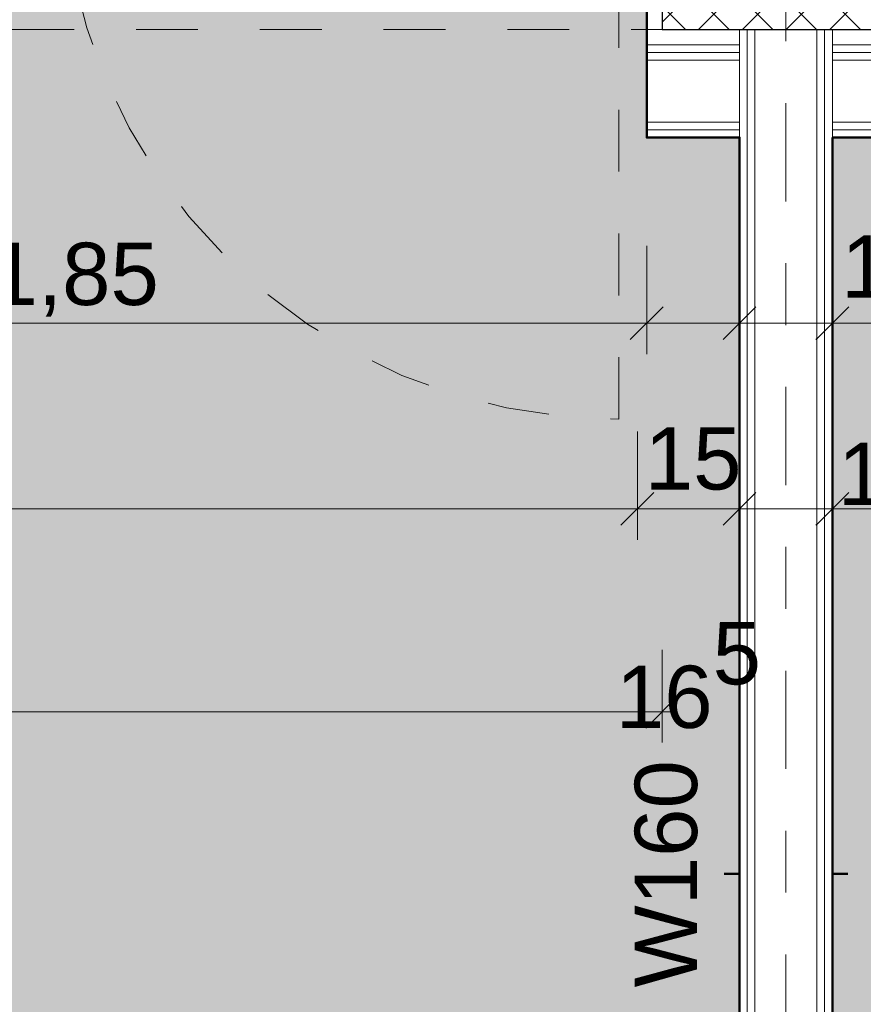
# Model space of a CAD drawing. Header units: metres. Extents: x -180 to 4, y -50 to 6.
# Tile 194 of 256: x -92.41 to -91.05, y -24.72 to -23.13. Entities that reach past the tile are written whole.
import ezdxf

# ---------------------------------------------------------------- set-up
doc = ezdxf.new("R2010")
doc.units = ezdxf.units.M
doc.header["$LTSCALE"] = 0.05
doc.header["$PDMODE"] = 1
doc.header["$PDSIZE"] = -2
for name, pattern in [('Linienart-1', [2.116328, 1.058164, -1.058164]), ('Linienart-20', [2.116531, 1.058062, -1.058469]), ('Linienart-53', [5.291531, 3.175, -1.058062, 0.352704, -0.705764])]:
    doc.linetypes.add(name, pattern=pattern)
doc.layers.get('0').update_dxf_attribs({"lineweight": 25})
for name, color, linetype, lineweight, true_color in [('00 -Bauelemente -Dämmung innen', 7, 'Continuous', 9, 0xff7fe6), ('00 -Bauelemente -Gipskarton', 7, 'Continuous', 9, 0xff7fe6), ('30 -33 Aussenwände- 3 Aussenstützen', 7, 'Continuous', 50, 0x0000dd), ('30 -34 Innenwände- 2 nichttragend', 7, 'Continuous', 18, 0xff7fe6), ('30 -34 Innenwände- 4 Türen_Fenster', 7, 'Continuous', 15, 0x9955ff), ('30 -35 Decken- 1 Konstruktion-Träger- Stahlbeton', 7, 'Continuous', 13, 0x33aa00), ('70 -75 Raumstempel- 1 Raumstempel', 1, 'Continuous', 50, 0xff0000), ('70 -76 Bemaßung- 2 Allgemein', 7, 'Continuous', 5, 0x6666cc)]:
    doc.layers.add(name, color=color, linetype=linetype, lineweight=lineweight, true_color=true_color)
for name, color, linetype, lineweight in [('70 -71 Achsen- 1 Gebäudeachsen', 7, 'Linienart-53', 18), ('70 -75 Raumstempel- 3 Wandstempel', 7, 'Continuous', 50), ('Keine', 7, 'Continuous', 9)]:
    doc.layers.add(name, color=color, linetype=linetype, lineweight=lineweight)
doc.styles.add('Arial', font='arial.ttf')
doc.dimstyles.new('k+k 1_50', dxfattribs={"dimtxt": 0.100689, "dimasz": 0.05302, "dimexe": 0.05, "dimexo": 0.15, "dimgap": 0.01, "dimtad": 1, "dimdec": 3, "dimtxsty": 'Arial', "dimblk": 'VW_SLASH', "dimblk1": 'VW_SLASH', "dimblk2": 'VW_SLASH', "dimcen": 0, "dimdle": 0.05, "dimadec": 3, "dimazin": 0, "dimtfac": 0.75, "dimtdec": 3, "dimtix": 1, "dimtmove": 0, "dimatfit": 0, "dimldrblk": 'VW_SLASH-1', "dimfxl": 0.125, "dimfxlon": 1, "dimfrac": 2, "dimtolj": 1, "dimarcsym": 0})
doc.dimstyles.new('k+k_klein', dxfattribs={"dimtxt": 0.100689, "dimasz": 0.05302, "dimexe": 0.05, "dimexo": 0.15, "dimgap": 0.005, "dimtad": 1, "dimdec": 3, "dimtxsty": 'Arial', "dimblk": 'VW_SLASH-2', "dimblk1": 'VW_SLASH-2', "dimblk2": 'VW_SLASH-2', "dimcen": 0, "dimdle": 0.025, "dimadec": 3, "dimazin": 0, "dimtfac": 0.75, "dimtdec": 3, "dimtix": 1, "dimtmove": 0, "dimatfit": 0, "dimldrblk": 'VW_FILLEDARROW', "dimfxl": 0.1, "dimfxlon": 1, "dimfrac": 2, "dimtolj": 1, "dimarcsym": 0})

# ---------------------------------------------------------------- blocks, each defined once
blk = doc.blocks.new('Gruppe-4254')
at = {"layer": '30 -35 Decken- 1 Konstruktion-Träger- Stahlbeton', "color": 7, "linetype": 'Linienart-20', "lineweight": 13, "transparency": 33554687}
blk.add_line((-99.221, -23.147), (-74.871, -23.147), dxfattribs=at)
at = {"layer": '30 -35 Decken- 1 Konstruktion-Träger- Stahlbeton', "color": 0, "flags": 1}
for tag in ['IFC_UUID', 'instanceID']:
    blk.add_attdef(tag, (-99.221, -23.147), '', height=0.00018, dxfattribs=at)
blk = doc.blocks.new('Gruppe-4570')
at = {"layer": '30 -34 Innenwände- 4 Türen_Fenster', "linetype": 'Linienart-1'}
blk.add_arc((-0.78, 0.04), 0.9, 0, 90, dxfattribs=at)
blk = doc.blocks.new('Gruppe-4571')
at = {"layer": '30 -34 Innenwände- 4 Türen_Fenster', "linetype": 'Linienart-1'}
blk.add_line((-0.78, 0.04), (-0.78, 0.94), dxfattribs=at)
blk = doc.blocks.new('Gruppe-4572')
at = {"layer": '30 -34 Innenwände- 4 Türen_Fenster', "color": 7}
for name in ['Gruppe-4570', 'Gruppe-4571']:
    blk.add_blockref(name, (0, 0), dxfattribs=at)
blk = doc.blocks.new('Gruppe-4573')
at = {"layer": '30 -34 Innenwände- 4 Türen_Fenster', "color": 7}
blk.add_blockref('Gruppe-4572', (0, 0), dxfattribs=at)
blk = doc.blocks.new('Tür (2D)-7')
at = {"layer": '30 -34 Innenwände- 4 Türen_Fenster', "color": 7, "transparency": 33554687}
blk.add_blockref('Gruppe-4573', (0, 0), dxfattribs=at)
at = {"layer": '30 -34 Innenwände- 4 Türen_Fenster', "color": 0, "flags": 1}
for tag in ['Detail', 'Gebäudeteil', 'Aufschlag', 'Oberlicht', 'Oberblende', 'Seitenverglasung', 'feuchtr.-geeign.', 'Türblatt_Höhe', 'Türblatt_Breite', 'Türblattdicke', 'Absenkbare_Bodendichtung', 'Antrieb', 'Gewerk', 'Geschoss_Nummer', 'Tür_ID', 'Nummer', 'Typ', 'Rettungsweg', 'Raumnummer', 'Raumname', 'Zarge_Art', 'OTS', 'Türstopper', 'U-Wert', 'g-Wert', 'Rw-Wert', 'IFC_UUID', 'instanceID']:
    blk.add_attdef(tag, (-93.071, -23.777), '', height=0.00018, dxfattribs=at)
blk = doc.blocks.new('Gruppe-6344')
at = {"layer": '70 -75 Raumstempel- 3 Wandstempel'}
blk.add_line((-91.271, -24.512), (-91.071, -24.512), dxfattribs=at)
at = {"layer": '70 -75 Raumstempel- 3 Wandstempel', "insert": (-91.4153, -24.512), "char_height": 0.10069, "attachment_point": 2, "rotation": 90, "line_spacing_factor": 0.96878, "style": 'Arial'}
blk.add_mtext('W160', dxfattribs=at)
blk = doc.blocks.new('Gruppe-6345')
at = {"layer": '70 -75 Raumstempel- 3 Wandstempel', "color": 7, "transparency": 33554687}
blk.add_blockref('Gruppe-6344', (0, 0), dxfattribs=at)
blk = doc.blocks.new('Gruppe-6578')
at = {"color": 255, "lineweight": 5, "transparency": 33554687}
for points in [[(-91.246, -23.172), (-91.246, -23.322), (-91.396, -23.322), (-91.396, -23.172)], [(-91.096, -23.322), (-90.946, -23.322), (-90.946, -23.172), (-91.096, -23.172)]]:
    blk.add_wipeout(points, dxfattribs=at).dxf.layer = '30 -34 Innenwände- 2 nichttragend'
for points in [[(-91.246, -23.322), (-91.246, -23.3095), (-91.396, -23.3095), (-91.396, -23.322)], [(-91.096, -23.322), (-90.946, -23.322), (-90.946, -23.3095), (-91.096, -23.3095)]]:
    blk.add_wipeout(points, dxfattribs=at).dxf.layer = '00 -Bauelemente -Gipskarton'
at = {"layer": '00 -Bauelemente -Gipskarton', "transparency": 33554687}
for p, q in [((-91.246, -23.322), (-91.396, -23.322)), ((-90.946, -23.322), (-91.096, -23.322))]:
    blk.add_line(p, q, dxfattribs=at)
at = {"layer": '30 -34 Innenwände- 2 nichttragend', "transparency": 33554687}
for p, q in [((-91.246, -23.322), (-91.396, -23.322)), ((-90.946, -23.322), (-91.096, -23.322)), ((-90.931, -23.322), (-90.946, -23.322))]:
    blk.add_line(p, q, dxfattribs=at)
at = {"color": 255, "lineweight": 5, "transparency": 33554687}
for points in [[(-91.246, -23.3095), (-91.246, -23.297), (-91.396, -23.297), (-91.396, -23.3095)], [(-91.096, -23.3095), (-90.946, -23.3095), (-90.946, -23.297), (-91.096, -23.297)]]:
    blk.add_wipeout(points, dxfattribs=at).dxf.layer = '00 -Bauelemente -Gipskarton'
at = {"layer": '00 -Bauelemente -Gipskarton', "transparency": 33554687}
for p, q in [((-91.246, -23.3095), (-91.396, -23.3095)), ((-91.246, -23.3095), (-91.396, -23.3095)), ((-90.946, -23.3095), (-91.096, -23.3095)), ((-90.946, -23.3095), (-91.096, -23.3095))]:
    blk.add_line(p, q, dxfattribs=at)
at = {"layer": '30 -34 Innenwände- 2 nichttragend', "transparency": 33554687}
blk.add_line((-90.946, -23.3095), (-90.946, -23.322), dxfattribs=at)
at = {"color": 255, "lineweight": 5, "transparency": 33554687}
for points in [[(-91.246, -23.297), (-91.246, -23.197), (-91.396, -23.197), (-91.396, -23.297)], [(-91.096, -23.297), (-90.946, -23.297), (-90.946, -23.197), (-91.096, -23.197)]]:
    blk.add_wipeout(points, dxfattribs=at).dxf.layer = '00 -Bauelemente -Dämmung innen'
at = {"layer": '00 -Bauelemente -Dämmung innen', "transparency": 33554687}
for p, q in [((-91.246, -23.297), (-91.396, -23.297)), ((-90.946, -23.297), (-91.096, -23.297))]:
    blk.add_line(p, q, dxfattribs=at)
at = {"layer": '00 -Bauelemente -Gipskarton', "transparency": 33554687}
for p, q in [((-91.246, -23.297), (-91.396, -23.297)), ((-90.946, -23.297), (-91.096, -23.297))]:
    blk.add_line(p, q, dxfattribs=at)
at = {"layer": '30 -34 Innenwände- 2 nichttragend', "transparency": 33554687}
blk.add_line((-90.946, -23.297), (-90.946, -23.3095), dxfattribs=at)
at = {"color": 255, "lineweight": 5, "transparency": 33554687}
for points in [[(-91.246, -23.197), (-91.246, -23.1845), (-91.396, -23.1845), (-91.396, -23.197)], [(-91.096, -23.197), (-90.946, -23.197), (-90.946, -23.1845), (-91.096, -23.1845)]]:
    blk.add_wipeout(points, dxfattribs=at).dxf.layer = '00 -Bauelemente -Gipskarton'
at = {"layer": '00 -Bauelemente -Dämmung innen', "transparency": 33554687}
for p, q in [((-91.246, -23.197), (-91.396, -23.197)), ((-90.946, -23.197), (-91.096, -23.197))]:
    blk.add_line(p, q, dxfattribs=at)
at = {"layer": '00 -Bauelemente -Gipskarton', "transparency": 33554687}
for p, q in [((-91.246, -23.197), (-91.396, -23.197)), ((-90.946, -23.197), (-91.096, -23.197))]:
    blk.add_line(p, q, dxfattribs=at)
at = {"layer": '30 -34 Innenwände- 2 nichttragend', "transparency": 33554687}
blk.add_line((-90.946, -23.297), (-90.946, -23.197), dxfattribs=at)
at = {"color": 255, "lineweight": 5, "transparency": 33554687}
for points in [[(-91.246, -23.1845), (-91.246, -23.172), (-91.396, -23.172), (-91.396, -23.1845)], [(-91.096, -23.1845), (-90.946, -23.1845), (-90.946, -23.172), (-91.096, -23.172)]]:
    blk.add_wipeout(points, dxfattribs=at).dxf.layer = '00 -Bauelemente -Gipskarton'
at = {"layer": '00 -Bauelemente -Gipskarton', "transparency": 33554687}
for p, q in [((-91.246, -23.172), (-91.396, -23.172)), ((-90.946, -23.172), (-91.096, -23.172)), ((-91.246, -23.1845), (-91.396, -23.1845)), ((-91.246, -23.1845), (-91.396, -23.1845)), ((-90.946, -23.1845), (-91.096, -23.1845)), ((-90.946, -23.1845), (-91.096, -23.1845))]:
    blk.add_line(p, q, dxfattribs=at)
at = {"layer": '30 -34 Innenwände- 2 nichttragend', "transparency": 33554687}
for p, q in [((-91.246, -23.172), (-91.396, -23.172)), ((-91.246, -23.172), (-91.246, -23.322)), ((-90.946, -23.172), (-91.096, -23.172)), ((-90.946, -23.172), (-90.946, -23.1845)), ((-90.946, -23.1845), (-90.946, -23.197))]:
    blk.add_line(p, q, dxfattribs=at)
blk = doc.blocks.new('Gruppe-6589')
at = {"layer": '30 -33 Aussenwände- 3 Aussenstützen', "linetype": 'Continuous', "lineweight": 9, "transparency": 33554687}
for p, q in [((-91.171, -22.897), (-91.171, -22.997)), ((-91.221, -22.947), (-91.121, -22.947))]:
    blk.add_line(p, q, dxfattribs=at)
blk = doc.blocks.new('Gruppe-6590')
at = {"color": 255, "lineweight": 25, "transparency": 33554687}
blk.add_wipeout([(-90.971, -22.747), (-91.371, -22.747), (-91.371, -23.147), (-90.971, -23.147)], dxfattribs=at).dxf.layer = '30 -33 Aussenwände- 3 Aussenstützen'
at = {"layer": '30 -33 Aussenwände- 3 Aussenstützen', "linetype": 'Continuous', "lineweight": 9, "transparency": 33554687}
h = blk.add_hatch(dxfattribs=at)
h.set_pattern_fill('Beton 1mm SRF', style=0, pattern_type=2)
h.set_pattern_definition([(45, (0, 0), (0.03535534, -0.03535534), []), (-45, (0, 0), (0.03535534, 0.03535534), [])])
h.paths.add_polyline_path([(-90.971, -22.747), (-91.371, -22.747), (-91.371, -23.147), (-90.971, -23.147)])
at = {"layer": '30 -33 Aussenwände- 3 Aussenstützen', "lineweight": 25, "transparency": 33554687, "flags": 128}
blk.add_lwpolyline([(-90.971, -22.747), (-91.371, -22.747), (-91.371, -23.147), (-90.971, -23.147)], close=True, dxfattribs=at)
at = {"layer": '30 -33 Aussenwände- 3 Aussenstützen', "transparency": 33554687}
blk.add_blockref('Gruppe-6589', (0, 0), dxfattribs=at)
blk = doc.blocks.new('Gruppe-6591')
at = {"layer": '30 -33 Aussenwände- 3 Aussenstützen', "color": 7}
blk.add_blockref('Gruppe-6590', (0, 0), dxfattribs=at)
at = {"layer": '30 -33 Aussenwände- 3 Aussenstützen', "color": 0, "flags": 1}
for tag in ['IFC_UUID', 'instanceID']:
    blk.add_attdef(tag, (-91.371, -23.147), '', height=0.00018, dxfattribs=at)
blk = doc.blocks.new('_03-OG3_Tragwerk (2D)')
at = {"layer": '30 -34 Innenwände- 4 Türen_Fenster', "rotation": 180}
blk.add_blockref('Tür (2D)-7', (-92.221, -22.837), dxfattribs=at)
at = {"layer": '30 -35 Decken- 1 Konstruktion-Träger- Stahlbeton'}
blk.add_blockref('Gruppe-4254', (0, 0), dxfattribs=at)
at = {"layer": '70 -75 Raumstempel- 3 Wandstempel'}
blk.add_blockref('Gruppe-6345', (0, 0), dxfattribs=at)
at = {"layer": '30 -34 Innenwände- 2 nichttragend', "color": 7}
blk.add_blockref('Gruppe-6578', (0, 0), dxfattribs=at)
at = {"color": 255, "lineweight": 5, "transparency": 33554687}
blk.add_wipeout([(-91.096, -30.997), (-91.246, -30.997), (-91.246, -23.147), (-91.096, -23.147)], dxfattribs=at).dxf.layer = '30 -34 Innenwände- 2 nichttragend'
blk.add_wipeout([(-91.246, -30.997), (-91.2335, -30.997), (-91.2335, -23.147), (-91.246, -23.147)], dxfattribs=at).dxf.layer = '00 -Bauelemente -Gipskarton'
at = {"layer": '00 -Bauelemente -Gipskarton', "transparency": 33554687}
blk.add_line((-91.246, -30.997), (-91.246, -23.147), dxfattribs=at)
at = {"layer": '30 -34 Innenwände- 2 nichttragend', "transparency": 33554687}
blk.add_line((-91.246, -30.997), (-91.246, -23.147), dxfattribs=at)
at = {"color": 255, "lineweight": 5, "transparency": 33554687}
blk.add_wipeout([(-91.2335, -30.997), (-91.221, -30.997), (-91.221, -23.147), (-91.2335, -23.147)], dxfattribs=at).dxf.layer = '00 -Bauelemente -Gipskarton'
at = {"layer": '00 -Bauelemente -Gipskarton', "transparency": 33554687}
blk.add_line((-91.2335, -30.997), (-91.2335, -23.147), dxfattribs=at)
blk.add_line((-91.2335, -30.997), (-91.2335, -23.147), dxfattribs=at)
at = {"color": 255, "lineweight": 5, "transparency": 33554687}
blk.add_wipeout([(-91.221, -30.997), (-91.121, -30.997), (-91.121, -23.147), (-91.221, -23.147)], dxfattribs=at).dxf.layer = '00 -Bauelemente -Dämmung innen'
at = {"layer": '00 -Bauelemente -Dämmung innen', "transparency": 33554687}
blk.add_line((-91.221, -30.997), (-91.221, -23.147), dxfattribs=at)
at = {"layer": '00 -Bauelemente -Gipskarton', "transparency": 33554687}
blk.add_line((-91.221, -30.997), (-91.221, -23.147), dxfattribs=at)
at = {"color": 255, "lineweight": 5, "transparency": 33554687}
blk.add_wipeout([(-91.121, -30.997), (-91.1085, -30.997), (-91.1085, -23.147), (-91.121, -23.147)], dxfattribs=at).dxf.layer = '00 -Bauelemente -Gipskarton'
at = {"layer": '00 -Bauelemente -Dämmung innen', "transparency": 33554687}
blk.add_line((-91.121, -30.997), (-91.121, -23.147), dxfattribs=at)
at = {"layer": '00 -Bauelemente -Gipskarton', "transparency": 33554687}
blk.add_line((-91.121, -30.997), (-91.121, -23.147), dxfattribs=at)
at = {"color": 255, "lineweight": 5, "transparency": 33554687}
blk.add_wipeout([(-91.1085, -30.997), (-91.096, -30.997), (-91.096, -23.147), (-91.1085, -23.147)], dxfattribs=at).dxf.layer = '00 -Bauelemente -Gipskarton'
at = {"layer": '00 -Bauelemente -Gipskarton', "transparency": 33554687}
for p, q in [((-91.1085, -30.997), (-91.1085, -23.147)), ((-91.1085, -30.997), (-91.1085, -23.147)), ((-91.096, -30.997), (-91.096, -23.147))]:
    blk.add_line(p, q, dxfattribs=at)
at = {"layer": '30 -34 Innenwände- 2 nichttragend', "transparency": 33554687}
blk.add_line((-91.096, -30.997), (-91.096, -23.147), dxfattribs=at)
at = {"layer": '30 -33 Aussenwände- 3 Aussenstützen'}
blk.add_blockref('Gruppe-6591', (0, 0), dxfattribs=at)
blk = doc.blocks.new('_OG3_2D (2D)')
at = {"layer": '70 -75 Raumstempel- 1 Raumstempel', "linetype": 'Continuous', "lineweight": 0, "true_color": 0xff0000}
for points in [[(-91.39599996, -22.91204198), (-91.39599996, -23.32204198), (-91.24599996, -23.32204198), (-91.24599996, -30.99704198), (-99.29599996, -30.99704198), (-99.29599996, -23.32204198), (-94.30099996, -23.32204198), (-94.30099996, -22.91204198)], [(-91.09599996, -23.32204198), (-90.94599996, -23.32204198), (-90.94599996, -22.91204198), (-87.79099996, -22.91204198), (-87.79099996, -23.32204198), (-82.99599996, -23.32204198), (-82.99599996, -30.99704198), (-91.09599996, -30.99704198)]]:
    blk.add_hatch(color=1, dxfattribs=at).paths.add_polyline_path(points)
at = {"layer": '70 -75 Raumstempel- 1 Raumstempel', "flags": 128}
for points in [[(-91.39599996, -22.91204198), (-91.39599996, -23.32204198), (-91.24599996, -23.32204198), (-91.24599996, -30.99704198), (-99.29599996, -30.99704198), (-99.29599996, -23.32204198), (-94.30099996, -23.32204198), (-94.30099996, -22.91204198)], [(-91.09599996, -23.32204198), (-90.94599996, -23.32204198), (-90.94599996, -22.91204198), (-87.79099996, -22.91204198), (-87.79099996, -23.32204198), (-82.99599996, -23.32204198), (-82.99599996, -30.99704198), (-91.09599996, -30.99704198)]]:
    blk.add_lwpolyline(points, close=True, dxfattribs=at)
blk = doc.blocks.new('VW_SLASH')
at = {"color": 0, "linetype": 'ByBlock', "lineweight": -2, "transparency": 16777216}
blk.add_line((0.943, 0), (-1, 0), dxfattribs=at)
at = {"color": 0, "lineweight": 20, "transparency": 16777216, "flags": 128}
blk.add_lwpolyline([(0.5, 0.5), (-0.5, -0.5)], dxfattribs=at)
blk = doc.blocks.new('*D10210')
at = {"layer": '70 -76 Bemaßung- 2 Allgemein', "color": 0, "lineweight": -2}
for p, q in [((-91.096, -23.497), (-91.096, -23.672)), ((-90.946, -23.497), (-90.946, -23.672)), ((-90.999, -23.622), (-91.043, -23.622))]:
    blk.add_line(p, q, dxfattribs=at)
at = {"layer": 'Defpoints', "color": 0}
for p in [(-91.096, -23.322), (-90.946, -23.322), (-91.096, -23.622)]:
    blk.add_point(p, dxfattribs=at)
at = {"layer": '70 -76 Bemaßung- 2 Allgemein', "color": 0, "lineweight": -2, "xscale": 0.05302001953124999, "yscale": 0.05302001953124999, "zscale": 0.05302001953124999, "rotation": 180}
blk.add_blockref('VW_SLASH', (-91.096, -23.622), dxfattribs=at)
at = {"layer": '70 -76 Bemaßung- 2 Allgemein', "color": 0, "lineweight": -2, "xscale": 0.05302001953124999, "yscale": 0.05302001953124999, "zscale": 0.05302001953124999}
blk.add_blockref('VW_SLASH', (-90.946, -23.622), dxfattribs=at)
at = {"layer": '70 -76 Bemaßung- 2 Allgemein', "color": 0, "insert": (-91.0035, -23.5311), "char_height": 0.10069, "attachment_point": 5, "style": 'Arial'}
blk.add_mtext('\\A1;15', dxfattribs=at)
blk = doc.blocks.new('VW_SLASH-1')
at = {"color": 0, "linetype": 'ByBlock', "lineweight": -2, "transparency": 16777216}
blk.add_line((0.943, 0), (-1, 0), dxfattribs=at)
at = {"color": 0, "lineweight": 5, "transparency": 16777216, "flags": 128}
blk.add_lwpolyline([(0.5, 0.5), (-0.5, -0.5)], dxfattribs=at)
blk = doc.blocks.new('*D10218')
at = {"layer": '70 -76 Bemaßung- 2 Allgemein', "color": 0, "lineweight": -2}
for p, q in [((-93.246, -23.497), (-93.246, -23.672)), ((-91.396, -23.497), (-91.396, -23.672)), ((-91.449, -23.622), (-93.193, -23.622))]:
    blk.add_line(p, q, dxfattribs=at)
at = {"layer": 'Defpoints', "color": 0}
for p in [(-93.246, -22.912), (-91.396, -23.322), (-93.246, -23.622)]:
    blk.add_point(p, dxfattribs=at)
at = {"layer": '70 -76 Bemaßung- 2 Allgemein', "color": 0, "lineweight": -2, "xscale": 0.05302001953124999, "yscale": 0.05302001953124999, "zscale": 0.05302001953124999, "rotation": 180}
blk.add_blockref('VW_SLASH', (-93.246, -23.622), dxfattribs=at)
at = {"layer": '70 -76 Bemaßung- 2 Allgemein', "color": 0, "lineweight": -2, "xscale": 0.05302001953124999, "yscale": 0.05302001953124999, "zscale": 0.05302001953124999}
blk.add_blockref('VW_SLASH', (-91.396, -23.622), dxfattribs=at)
at = {"layer": '70 -76 Bemaßung- 2 Allgemein', "color": 0, "insert": (-92.321, -23.5516), "char_height": 0.10069, "attachment_point": 5, "style": 'Arial'}
blk.add_mtext('\\A1;1,85', dxfattribs=at)
blk = doc.blocks.new('*D10219')
at = {"layer": '70 -76 Bemaßung- 2 Allgemein', "color": 0, "lineweight": -2}
for p, q in [((-91.396, -23.497), (-91.396, -23.672)), ((-91.246, -23.497), (-91.246, -23.672)), ((-91.449, -23.622), (-91.502, -23.622)), ((-91.246, -23.622), (-91.396, -23.622)), ((-91.193, -23.622), (-91.14, -23.622))]:
    blk.add_line(p, q, dxfattribs=at)
at = {"layer": 'Defpoints', "color": 0}
for p in [(-91.396, -23.322), (-91.246, -23.322), (-91.396, -23.622)]:
    blk.add_point(p, dxfattribs=at)
at = {"layer": '70 -76 Bemaßung- 2 Allgemein', "color": 0, "lineweight": -2, "xscale": 0.05302001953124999, "yscale": 0.05302001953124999, "zscale": 0.05302001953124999}
blk.add_blockref('VW_SLASH', (-91.396, -23.622), dxfattribs=at)
at = {"layer": '70 -76 Bemaßung- 2 Allgemein', "color": 0, "lineweight": -2, "xscale": 0.05302001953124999, "yscale": 0.05302001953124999, "zscale": 0.05302001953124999, "rotation": 180}
blk.add_blockref('VW_SLASH', (-91.246, -23.622), dxfattribs=at)
at = {"layer": '70 -76 Bemaßung- 2 Allgemein', "color": 0, "insert": (-91.321, -23.8412), "char_height": 0.10069, "attachment_point": 5, "style": 'Arial'}
blk.add_mtext('\\A1;15', dxfattribs=at)
blk = doc.blocks.new('*D10272')
at = {"layer": '70 -76 Bemaßung- 2 Allgemein', "color": 0, "lineweight": -2}
for p, q in [((-91.096, -23.797), (-91.096, -23.972)), ((-90.931, -23.797), (-90.931, -23.972)), ((-90.984, -23.922), (-91.043, -23.922))]:
    blk.add_line(p, q, dxfattribs=at)
at = {"layer": 'Defpoints', "color": 0}
for p in [(-90.931, -23.322), (-91.096, -23.622), (-91.096, -23.922)]:
    blk.add_point(p, dxfattribs=at)
at = {"layer": '70 -76 Bemaßung- 2 Allgemein', "color": 0, "lineweight": -2, "xscale": 0.05302001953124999, "yscale": 0.05302001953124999, "zscale": 0.05302001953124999, "rotation": 180}
blk.add_blockref('VW_SLASH', (-91.096, -23.922), dxfattribs=at)
at = {"layer": '70 -76 Bemaßung- 2 Allgemein', "color": 0, "lineweight": -2, "xscale": 0.05302001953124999, "yscale": 0.05302001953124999, "zscale": 0.05302001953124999}
blk.add_blockref('VW_SLASH', (-90.931, -23.922), dxfattribs=at)
at = {"layer": '70 -76 Bemaßung- 2 Allgemein', "color": 0, "insert": (-90.9698, -23.8311), "char_height": 0.100689, "attachment_point": 5, "style": 'Arial'}
blk.add_mtext('\\A1;16\\S5^ ;', dxfattribs=at)
blk = doc.blocks.new('*D10277')
at = {"layer": '70 -76 Bemaßung- 2 Allgemein', "color": 0, "lineweight": -2}
for p, q in [((-94.301, -23.797), (-94.301, -23.972)), ((-91.411, -23.797), (-91.411, -23.972)), ((-91.464, -23.922), (-94.248, -23.922))]:
    blk.add_line(p, q, dxfattribs=at)
at = {"layer": 'Defpoints', "color": 0}
for p in [(-94.301, -23.322), (-91.411, -23.322), (-94.301, -23.922)]:
    blk.add_point(p, dxfattribs=at)
at = {"layer": '70 -76 Bemaßung- 2 Allgemein', "color": 0, "lineweight": -2, "xscale": 0.05302001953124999, "yscale": 0.05302001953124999, "zscale": 0.05302001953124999, "rotation": 180}
blk.add_blockref('VW_SLASH', (-94.301, -23.922), dxfattribs=at)
at = {"layer": '70 -76 Bemaßung- 2 Allgemein', "color": 0, "lineweight": -2, "xscale": 0.05302001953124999, "yscale": 0.05302001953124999, "zscale": 0.05302001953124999}
blk.add_blockref('VW_SLASH', (-91.411, -23.922), dxfattribs=at)
at = {"layer": '70 -76 Bemaßung- 2 Allgemein', "color": 0, "insert": (-92.856, -23.8516), "char_height": 0.10069, "attachment_point": 5, "style": 'Arial'}
blk.add_mtext('\\A1;2,89', dxfattribs=at)
blk = doc.blocks.new('*D10278')
at = {"layer": '70 -76 Bemaßung- 2 Allgemein', "color": 0, "lineweight": -2}
for p, q in [((-91.411, -23.797), (-91.411, -23.972)), ((-91.246, -23.797), (-91.246, -23.972)), ((-91.464, -23.922), (-91.517, -23.922)), ((-91.246, -23.922), (-91.411, -23.922)), ((-91.193, -23.922), (-91.14, -23.922))]:
    blk.add_line(p, q, dxfattribs=at)
at = {"layer": 'Defpoints', "color": 0}
for p in [(-91.411, -23.322), (-91.246, -23.622), (-91.411, -23.922)]:
    blk.add_point(p, dxfattribs=at)
at = {"layer": '70 -76 Bemaßung- 2 Allgemein', "color": 0, "lineweight": -2, "xscale": 0.05302001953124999, "yscale": 0.05302001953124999, "zscale": 0.05302001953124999}
blk.add_blockref('VW_SLASH', (-91.411, -23.922), dxfattribs=at)
at = {"layer": '70 -76 Bemaßung- 2 Allgemein', "color": 0, "lineweight": -2, "xscale": 0.05302001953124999, "yscale": 0.05302001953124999, "zscale": 0.05302001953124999, "rotation": 180}
blk.add_blockref('VW_SLASH', (-91.246, -23.922), dxfattribs=at)
at = {"layer": '70 -76 Bemaßung- 2 Allgemein', "color": 0, "insert": (-91.3285, -24.1914), "char_height": 0.100689, "attachment_point": 5, "style": 'Arial'}
blk.add_mtext('\\A1;16\\S5^ ;', dxfattribs=at)
blk = doc.blocks.new('VW_SLASH-2')
at = {"color": 0, "linetype": 'ByBlock', "lineweight": -2, "transparency": 16777216}
blk.add_line((0.472, 0), (-1, 0), dxfattribs=at)
at = {"color": 0, "lineweight": 5, "transparency": 16777216, "flags": 128}
blk.add_lwpolyline([(0.5, 0.5), (-0.5, -0.5)], dxfattribs=at)
blk = doc.blocks.new('*D10776')
at = {"layer": '70 -76 Bemaßung- 2 Allgemein', "color": 0, "lineweight": -2}
for p, q in [((-93.871, -24.15), (-93.871, -24.3)), ((-91.371, -24.15), (-91.371, -24.3)), ((-91.424, -24.25), (-93.818, -24.25))]:
    blk.add_line(p, q, dxfattribs=at)
at = {"layer": 'Defpoints', "color": 0}
for p in [(-93.871, -23.147), (-91.371, -23.147), (-93.871, -24.25)]:
    blk.add_point(p, dxfattribs=at)
at = {"layer": '70 -76 Bemaßung- 2 Allgemein', "color": 0, "lineweight": -2, "xscale": 0.05302001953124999, "yscale": 0.05302001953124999, "zscale": 0.05302001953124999, "rotation": 180}
blk.add_blockref('VW_SLASH-2', (-93.871, -24.25), dxfattribs=at)
at = {"layer": '70 -76 Bemaßung- 2 Allgemein', "color": 0, "lineweight": -2, "xscale": 0.05302001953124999, "yscale": 0.05302001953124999, "zscale": 0.05302001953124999}
blk.add_blockref('VW_SLASH-2', (-91.371, -24.25), dxfattribs=at)
at = {"layer": '70 -76 Bemaßung- 2 Allgemein', "color": 0, "insert": (-92.621, -24.1845), "char_height": 0.10069, "attachment_point": 5, "style": 'Arial'}
blk.add_mtext('\\A1;2,50', dxfattribs=at)
blk = doc.blocks.new('VW_FILLEDARROW')
at = {"linetype": 'Continuous', "lineweight": 0, "transparency": 16777216}
blk.add_hatch(color=0, dxfattribs=at).paths.add_polyline_path([(-2.829, 0.758), (0, 0), (-2.829, -0.758)])
at = {"color": 0, "lineweight": 5, "transparency": 16777216, "flags": 128}
blk.add_lwpolyline([(-2.829, 0.758), (0, 0), (-2.829, -0.758)], close=True, dxfattribs=at)
blk = doc.blocks.new('_Achsen (3D)')
at = {"layer": '70 -71 Achsen- 1 Gebäudeachsen', "transparency": 33554687}
blk.add_line((-91.171, 3.8), (-91.171, -46.172), dxfattribs=at)
blk = doc.blocks.new('Gruppe-9093')
at = {"layer": '70 -76 Bemaßung- 2 Allgemein'}
dim = blk.add_linear_dim(base=(-91.096, -23.622), p1=(-90.946, -23.322), p2=(-91.096, -23.322), angle=180, text='15', dimstyle='k+k 1_50', override={"dimtxt": 0.100689, "dimgap": 0.01, "dimpost": '<>', "dimtxsty": 'Arial', "dimtmove": 2}, dxfattribs=at)
dim.commit()
dim.dimension.update_dxf_attribs({"geometry": '*D10210', "text_midpoint": (-91.0035, -23.5311), "dimtype": 161})
blk = doc.blocks.new('Gruppe-9094')
at = {"layer": '70 -76 Bemaßung- 2 Allgemein'}
dim = blk.add_linear_dim(base=(-93.246, -23.622), p1=(-91.396, -23.322), p2=(-93.246, -22.912), text='1,85', dimstyle='k+k 1_50', override={"dimtxt": 0.100689, "dimgap": 0.01, "dimpost": '<>', "dimtxsty": 'Arial', "dimtmove": 2}, dxfattribs=at)
dim.commit()
dim.dimension.update_dxf_attribs({"geometry": '*D10218', "text_midpoint": (-92.321, -23.5516)})
dim = blk.add_aligned_dim(p1=(-91.246, -23.322), p2=(-91.396, -23.322), distance=0.3, text='15', dimstyle='k+k 1_50', override={"dimtxt": 0.100689, "dimgap": 0.01, "dimpost": '<>', "dimtxsty": 'Arial', "dimtix": 0, "dimtmove": 2}, dxfattribs=at)
dim.commit()
dim.dimension.update_dxf_attribs({"geometry": '*D10219', "text_midpoint": (-91.321, -23.8412)})
blk = doc.blocks.new('Gruppe-9108')
at = {"layer": '70 -76 Bemaßung- 2 Allgemein'}
dim = blk.add_linear_dim(base=(-91.096, -23.922), p1=(-90.931, -23.322), p2=(-91.096, -23.622), text='16\\S5^ ;', dimstyle='k+k 1_50', override={"dimtxt": 0.100689, "dimgap": 0.01, "dimpost": '<>', "dimtxsty": 'Arial', "dimtmove": 2}, dxfattribs=at)
dim.commit()
dim.dimension.update_dxf_attribs({"geometry": '*D10272', "text_midpoint": (-90.9698, -23.8311), "dimtype": 160})
blk = doc.blocks.new('Gruppe-9109')
at = {"layer": '70 -76 Bemaßung- 2 Allgemein'}
dim = blk.add_aligned_dim(p1=(-91.411, -23.322), p2=(-94.301, -23.322), distance=0.6, text='2,89', dimstyle='k+k 1_50', override={"dimtxt": 0.100689, "dimgap": 0.01, "dimpost": '<>', "dimtxsty": 'Arial', "dimtmove": 2}, dxfattribs=at)
dim.commit()
dim.dimension.update_dxf_attribs({"geometry": '*D10277', "text_midpoint": (-92.856, -23.8516)})
dim = blk.add_linear_dim(base=(-91.411, -23.922), p1=(-91.246, -23.622), p2=(-91.411, -23.322), text='16\\S5^ ;', dimstyle='k+k 1_50', override={"dimtxt": 0.100689, "dimgap": 0.01, "dimpost": '<>', "dimtxsty": 'Arial', "dimtix": 0, "dimtmove": 2}, dxfattribs=at)
dim.commit()
dim.dimension.update_dxf_attribs({"geometry": '*D10278', "text_midpoint": (-91.3285, -24.1914)})
blk = doc.blocks.new('Gruppe-9560')
at = {"layer": '70 -76 Bemaßung- 2 Allgemein'}
dim = blk.add_linear_dim(base=(-93.87099996, -24.25), p1=(-91.37099996, -23.14704198), p2=(-93.87099996, -23.14704198), text='2,50', dimstyle='k+k_klein', override={"dimtxt": 0.100689, "dimgap": 0.005, "dimdec": 8, "dimpost": '<>', "dimtxsty": 'Arial', "dimtmove": 2}, dxfattribs=at)
dim.commit()
dim.dimension.update_dxf_attribs({"geometry": '*D10776', "text_midpoint": (-92.62099996, -24.18453646)})
blk = doc.blocks.new('_OG3_2D Bemaßung_ Beschriftung (2D)')
at = {"layer": '70 -76 Bemaßung- 2 Allgemein'}
for name in ['Gruppe-9094', 'Gruppe-9093', 'Gruppe-9560', 'Gruppe-9109', 'Gruppe-9108']:
    blk.add_blockref(name, (0, 0), dxfattribs=at)

msp = doc.modelspace()

# ---------------------------------------------------------------- block references
at = {"layer": 'Keine', "color": 1}
msp.add_blockref('_03-OG3_Tragwerk (2D)', (0, 0), dxfattribs=at)

# ---------------------------------------------------------------- next in the draw order: block references
msp.add_blockref('_OG3_2D (2D)', (0, 0), dxfattribs=at)

# ---------------------------------------------------------------- next in the draw order: block references
msp.add_blockref('_OG3_2D Bemaßung_ Beschriftung (2D)', (0, 0), dxfattribs=at)

# ---------------------------------------------------------------- next in the draw order: block references
msp.add_blockref('_Achsen (3D)', (0, 0), dxfattribs=at)

doc.saveas('drawing.dxf')
